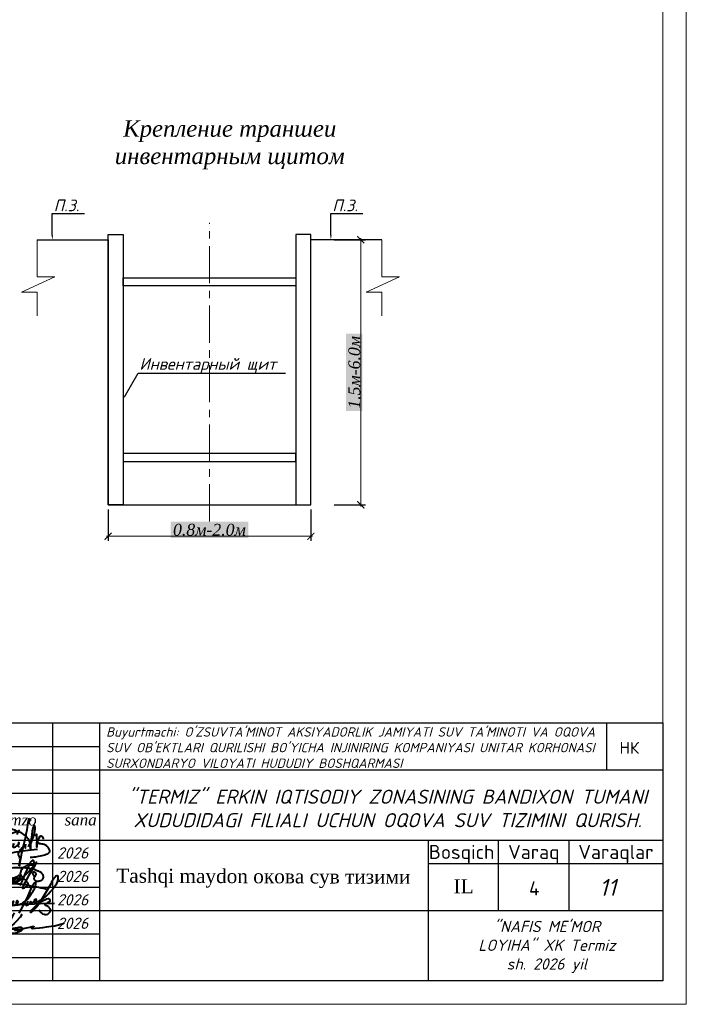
# Model space of a CAD drawing. Extents: x 0 to 362422, y 0 to 4201735.
# Tile 40 of 256: x 360260 to 360402, y 4197806 to 4198016. Entities that reach past the tile are written whole.
import ezdxf
from ezdxf import colors
from ezdxf.entities.mleader import LeaderData, LeaderLine
from ezdxf.enums import TextEntityAlignment as Align
from ezdxf.math import Vec2, Vec3

# ---------------------------------------------------------------- set-up
doc = ezdxf.new("R2010")
doc.units = 0
doc.header["$LTSCALE"] = 0.5
doc.header["$MEASUREMENT"] = 0
doc.header["$PDMODE"] = 32
doc.header["$PDSIZE"] = 0.3
doc.linetypes.add('осевая', pattern=[50.8, 31.75, -6.35, 6.35, -6.35])
doc.layers.add('.', color=7, linetype='Continuous', lineweight=15)
doc.layers.add('Линии', color=130, linetype='Continuous', lineweight=50)
doc.styles.add('ISOCPEUR', font='isocpeui.ttf', dxfattribs={"height": 250})
doc.styles.add('Nurbek', font='isocpeui.ttf')
doc.styles.add('Standard 1', font='isocpeur.ttf', dxfattribs={"height": 300})
doc.styles.add('Times', font='timesi.ttf', dxfattribs={"height": 2})
doc.styles.add('V@ler@Live', font='isocpeui.ttf')
doc.styles.add('ГОСТ 250', font='isocpeur.ttf', dxfattribs={"height": 250})
doc.styles.add('школа', font='times.ttf')
doc.linetypes.add('119_1_5', pattern='A,4,-1,[129,yszn.shx,S=0.5,R=0,X=0,Y=0],0.35,[131,yszn.shx,S=0.5,R=0,X=0,Y=0],3.3,[130,yszn.shx,S=0.5,R=0,X=0,Y=0],0.35,[128,yszn.shx,S=0.5,R=0,X=0,Y=0],-1', length=10)
doc.dimstyles.new('!Oxunjon', dxfattribs={"dimtxt": 2, "dimasz": 1.5, "dimexe": 1, "dimexo": 0.0625, "dimgap": 0.09, "dimtad": 1, "dimdec": 1, "dimzin": 0, "dimdsep": 46, "dimtxsty": 'Standard', "dimblk": 'ARCHTICK', "dimcen": 0.3, "dimdle": 0.35, "dimclrd": 1, "dimclre": 1, "dimclrt": 1, "dimadec": 0, "dimazin": 0, "dimtfac": 1, "dimtdec": 1, "dimtofl": 0, "dimtmove": 0, "dimatfit": 3, "dimldrblk": 'ARCHTICK', "dimfxl": 1, "dimtolj": 1, "dimtzin": 0, "dimlwd": 0, "dimarcsym": 1})

# ---------------------------------------------------------------- blocks, each defined once
blk = doc.blocks.new('_ArchTick')
at = {"color": 0, "linetype": 'ByBlock', "const_width": 0.15}
blk.add_lwpolyline([(-0.5, -0.5), (0.5, 0.5)], dxfattribs=at)
blk = doc.blocks.new('*D552')
at = {"color": 1, "lineweight": -2, "transparency": 16777216}
for p, q in [((360278.48, 4197911.86), (360278.48, 4197905.16)), ((360321.69, 4197911.86), (360321.69, 4197905.16))]:
    blk.add_line(p, q, dxfattribs=at)
at = {"color": 1, "lineweight": 0, "transparency": 16777216}
blk.add_line((360278.13, 4197906.16), (360322.04, 4197906.16), dxfattribs=at)
at = {"layer": 'Defpoints', "color": 0, "lineweight": 50, "transparency": 16777216}
for p in [(360278.48, 4197912.86), (360321.69, 4197912.86), (360321.69, 4197906.16)]:
    blk.add_point(p, dxfattribs=at)
at = {"color": 1, "lineweight": 0, "transparency": 16777216, "xscale": 1.5, "yscale": 1.5, "zscale": 1.5, "rotation": 180}
blk.add_blockref('_ArchTick', (360278.48, 4197906.16), dxfattribs=at)
at = {"color": 1, "lineweight": 0, "transparency": 16777216, "xscale": 1.5, "yscale": 1.5, "zscale": 1.5}
blk.add_blockref('_ArchTick', (360321.69, 4197906.16), dxfattribs=at)
at = {"color": 1, "transparency": 16777216, "insert": (360300.08, 4197907.53), "char_height": 2, "attachment_point": 5, "style": 'Times', "bg_fill": 1, "box_fill_scale": 1.25, "bg_fill_color": 7, "bg_fill_true_color": 16777215, "bg_fill_transparency": 0}
blk.add_mtext('\\A1;{\\H1.25x;0.8м-2.0м}', dxfattribs=at)
blk = doc.blocks.new('*D553')
at = {"color": 1, "lineweight": -2, "transparency": 16777216}
for p, q in [((360326.65, 4197969.4), (360333.34, 4197969.4)), ((360326.65, 4197912.86), (360333.34, 4197912.86))]:
    blk.add_line(p, q, dxfattribs=at)
at = {"color": 1, "lineweight": 0, "transparency": 16777216}
blk.add_line((360332.34, 4197912.51), (360332.34, 4197969.75), dxfattribs=at)
at = {"layer": 'Defpoints', "color": 0, "lineweight": 50, "transparency": 16777216}
for p in [(360325.65, 4197969.4), (360332.34, 4197969.4), (360325.65, 4197912.86)]:
    blk.add_point(p, dxfattribs=at)
at = {"color": 1, "lineweight": 0, "transparency": 16777216, "xscale": 1.5, "yscale": 1.5, "zscale": 1.5}
for p, rotation in [((360332.34, 4197969.4), 90), ((360332.34, 4197912.86), 270)]:
    blk.add_blockref('_ArchTick', p, dxfattribs=dict(at, rotation=rotation))
at = {"color": 1, "transparency": 16777216, "insert": (360330.97, 4197941.13), "char_height": 2, "attachment_point": 5, "rotation": 90, "style": 'Times', "bg_fill": 1, "box_fill_scale": 1.25, "bg_fill_color": 7, "bg_fill_true_color": 16777215, "bg_fill_transparency": 0}
blk.add_mtext('\\A1;{\\H1.25x;1.5м-6.0м}', dxfattribs=at)
blk = doc.blocks.new('fgjhfgjhhjghm bnmbkjk mkm')
at = {"color": 5, "lineweight": 40, "ltscale": 100}
blk.add_lwpolyline([(-257.43, -8198.63), (-258, -8199.3), (-258.04, -8199.62), (-257.47, -8199.42), (-257.07, -8199.16), (-256.82, -8198.67), (-257.07, -8199.16), (-256.8, -8199.11), (-256.42, -8198.96), (-256.09, -8198.78), (-255.81, -8198.75), (-255.54, -8198.5), (-255.4, -8198.28), (-255.5, -8198.05), (-255.82, -8198.16), (-256, -8198.34), (-256.05, -8198.67), (-255.95, -8198.87), (-255.57, -8198.8), (-255.09, -8198.68), (-253.81, -8197.93), (-253.15, -8197.44), (-252.41, -8196.71), (-252.02, -8196.28), (-251.56, -8195.75), (-251.18, -8195.23), (-250.68, -8194.6), (-250.36, -8194.13), (-250.23, -8193.79), (-250.09, -8193.38), (-250.06, -8193), (-250.05, -8192.5), (-250.2, -8192.29), (-250.38, -8192.27), (-250.62, -8192.37), (-250.8, -8192.6), (-251, -8192.85), (-251.23, -8193.12), (-251.35, -8193.36), (-251.51, -8193.6), (-251.67, -8193.87), (-251.79, -8194.17), (-254.73, -8199.16), (-255.3, -8199.94), (-256.25, -8200.94), (-256.89, -8201.44), (-256.95, -8201.4), (-256.89, -8201.22), (-256.82, -8201.05), (-256.69, -8200.89), (-256.58, -8200.75), (-255.91, -8200.06), (-254.96, -8199.17), (-254.41, -8198.74), (-253.61, -8198.36), (-253.15, -8198.12), (-252.85, -8198.01), (-252.45, -8197.95), (-252.28, -8197.99), (-252.18, -8198.12), (-252.14, -8198.37), (-252.13, -8198.57), (-252.23, -8198.75), (-252.57, -8198.91), (-253.23, -8199.35), (-253.38, -8199.48), (-253.09, -8199.64), (-252.76, -8199.77), (-252.56, -8199.9), (-252.43, -8200.03), (-252.08, -8200.39), (-251.93, -8200.69), (-251.92, -8200.89), (-251.97, -8201.1), (-252.12, -8201.3), (-252.25, -8201.5), (-252.42, -8201.64), (-252.72, -8201.91), (-253.06, -8201.95), (-253.27, -8201.96), (-253.54, -8201.88), (-253.84, -8201.8), (-254.08, -8201.6), (-254.26, -8201.48), (-254.42, -8201.3), (-254.61, -8201.13), (-254.78, -8200.92), (-254.86, -8200.86)], dxfattribs=at)
for points in [[(-265.64, -8197.39), (-265.85, -8197.73, -0.287088), (-266.3, -8197.87, -0.22153), (-266.5, -8197.7, -0.260462), (-266.39, -8197.09), (-266.15, -8196.74, 0.006278), (-265.86, -8196.33), (-265.49, -8196.03), (-265.14, -8195.82), (-264.91, -8195.7), (-264.7, -8195.66), (-264.43, -8195.64), (-264.1, -8195.61), (-263.85, -8195.63), (-263.72, -8195.68), (-263.7, -8195.79), (-263.75, -8196.04), (-265.14, -8198.88), (-265.29, -8199.23), (-265.34, -8199.38), (-265.37, -8199.53), (-265.38, -8199.61), (-265.37, -8199.78, 0.706282), (-265.14, -8199.9), (-264.91, -8199.81), (-264.69, -8199.76), (-264.4, -8199.64), (-264.22, -8199.51), (-264.06, -8199.41), (-263.9, -8199.26), (-263.64, -8199.06), (-263.34, -8198.75), (-263.18, -8198.6), (-263, -8198.43), (-262.86, -8198.25), (-262.73, -8198.1), (-262.65, -8198.02), (-262.54, -8197.85), (-262.22, -8197.31), (-262.04, -8196.93), (-262, -8196.79), (-261.92, -8196.63), (-261.89, -8196.45), (-261.85, -8196.23), (-261.79, -8195.9), (-261.82, -8195.68), (-262.02, -8195.93), (-262.29, -8196.31), (-262.92, -8197.66), (-263.29, -8198.41), (-263.73, -8199.51), (-263.97, -8200.1), (-261.48, -8199.67), (-260.03, -8199.51), (-258.92, -8199.36), (-258.19, -8199.31), (-255.94, -8199.21), (-254.5, -8199.16), (-250.95, -8199.09)], [(-262.16, -8198.46), (-262.38, -8198.73), (-262.54, -8198.92), (-262.61, -8199.05), (-262.72, -8199.24), (-262.75, -8199.39), (-262.73, -8199.53), (-262.72, -8199.62), (-262.63, -8199.69), (-262.4, -8199.69), (-262.21, -8199.72), (-261.9, -8199.59), (-261.69, -8199.51), (-261.4, -8199.34), (-261.3, -8198.99), (-261.15, -8198.54), (-261.32, -8199.07), (-261.42, -8199.38), (-261.34, -8199.57), (-260.91, -8199.54), (-260.63, -8199.37), (-260.43, -8199.27), (-260.31, -8199.14), (-260.22, -8199.05), (-260.13, -8198.97, 0.310116), (-260.07, -8198.56, 0.56176), (-260.39, -8198.6, 0.084118), (-260.47, -8198.88, 0.085526), (-260.37, -8199.21), (-260.29, -8199.39), (-260.14, -8199.47), (-259.74, -8199.41), (-259.34, -8199.26), (-258.96, -8199.08), (-258.73, -8198.91), (-258.11, -8198.49), (-257.76, -8198.15), (-257.45, -8197.72), (-257.2, -8197.4), (-256.89, -8196.95), (-256.59, -8196.52), (-256.27, -8196.05), (-256.1, -8195.73), (-255.97, -8195.47), (-255.75, -8194.97), (-255.65, -8194.68), (-255.58, -8194.43), (-255.58, -8194.26), (-255.58, -8194.1), (-255.64, -8193.99), (-255.79, -8194), (-255.95, -8194.05), (-256.08, -8194.13), (-256.21, -8194.25), (-256.26, -8194.36), (-256.33, -8194.48), (-256.42, -8194.62), (-256.49, -8194.74), (-256.53, -8194.8), (-256.59, -8194.89), (-256.96, -8195.63), (-257.58, -8197.21), (-258.32, -8198.79), (-259.86, -8201.53)]]:
    blk.add_lwpolyline(points, format="xyb", dxfattribs=at)
blk = doc.blocks.new('ghfgj jghjmhg jjbkm jkm')
at = {"color": 5, "linetype": 'ByBlock', "lineweight": 40}
for points in [[(-254.12, -8185.87), (-253.9, -8185.82), (-253.74, -8185.78), (-253.55, -8185.63), (-253.51, -8185.51), (-253.5, -8185.43), (-253.51, -8185.3), (-253.56, -8185.19), (-253.6, -8185.09), (-253.66, -8185.02), (-253.75, -8184.96), (-253.85, -8184.92), (-253.94, -8184.88), (-254.03, -8184.84), (-254.1, -8184.84), (-254.19, -8184.85), (-254.27, -8184.88), (-254.32, -8184.93), (-254.37, -8185.02), (-254.4, -8185.1), (-254.39, -8185.21), (-254.33, -8185.34), (-254.28, -8185.45), (-254.21, -8185.54), (-254.12, -8185.61), (-254.02, -8185.68), (-253.92, -8185.74), (-253.82, -8185.8), (-253.82, -8185.8), (-253.76, -8185.91), (-253.77, -8185.94), (-253.82, -8185.97), (-253.89, -8186.03), (-253.95, -8186.11), (-254.01, -8186.18), (-254.04, -8186.27), (-254.07, -8186.34), (-254.08, -8186.44), (-254.05, -8186.53), (-254.03, -8186.62), (-253.98, -8186.7), (-253.92, -8186.77), (-253.84, -8186.85), (-253.78, -8186.91), (-253.73, -8186.97), (-253.64, -8187.02), (-253.58, -8187.04), (-253.52, -8187.05), (-253.46, -8187.06), (-253.38, -8187.07), (-253.28, -8187.07), (-253.18, -8187.08), (-253.1, -8187.08), (-253.03, -8187.07), (-252.94, -8187.07), (-252.86, -8187.06), (-252.76, -8187.05), (-252.69, -8187.05), (-252.61, -8187.04), (-252.55, -8187.02), (-252.48, -8187), (-252.43, -8186.98), (-252.36, -8186.95), (-252.29, -8186.92), (-252.24, -8186.9), (-252.18, -8186.87), (-252.14, -8186.84), (-252.09, -8186.81), (-252.04, -8186.78), (-251.99, -8186.73), (-251.96, -8186.7), (-251.91, -8186.65), (-251.87, -8186.61), (-251.84, -8186.56), (-251.82, -8186.52), (-251.78, -8186.43), (-251.74, -8186.32), (-251.7, -8186.18), (-251.67, -8186.04), (-251.67, -8185.93), (-251.67, -8185.84), (-251.7, -8185.76), (-251.74, -8185.66), (-251.78, -8185.55), (-251.84, -8185.46), (-251.91, -8185.36), (-251.99, -8185.24), (-252.07, -8185.14), (-252.18, -8185.04), (-252.3, -8184.94), (-252.43, -8184.86), (-252.58, -8184.77), (-252.84, -8184.65), (-253.04, -8184.57), (-253.31, -8184.48), (-253.69, -8184.34), (-254.02, -8184.22), (-254.4, -8184.14), (-254.97, -8183.99), (-255.26, -8183.95), (-255.57, -8183.9), (-255.82, -8183.86), (-256.1, -8183.85), (-256.38, -8183.8), (-257.05, -8183.75), (-257.45, -8183.75), (-257.92, -8183.74), (-258.19, -8183.75), (-259.16, -8183.78), (-259.99, -8183.83), (-260.63, -8183.91), (-261.2, -8183.99), (-261.98, -8184.18), (-262.58, -8184.34), (-263.58, -8184.7), (-264.46, -8185.07), (-265.01, -8185.31), (-265.4, -8185.54), (-265.96, -8185.89), (-266.37, -8186.23), (-266.53, -8186.4), (-266.67, -8186.54), (-266.78, -8186.65), (-266.86, -8186.73), (-266.94, -8186.85), (-267, -8186.95), (-267.04, -8187.06), (-267.07, -8187.19), (-267.06, -8187.29), (-267.03, -8187.44), (-266.97, -8187.56), (-266.91, -8187.66), (-266.83, -8187.75), (-266.75, -8187.84), (-266.67, -8187.89), (-266.55, -8187.94), (-266.42, -8187.98), (-266.33, -8188.01), (-266.26, -8188.02), (-266.13, -8188.04), (-265.99, -8188.06), (-265.8, -8188.08), (-265.56, -8188.09), (-265.34, -8188.09), (-265.08, -8188.07), (-264.93, -8188.06), (-264.83, -8188.05), (-264.55, -8188.03), (-264.33, -8187.99), (-264.11, -8187.96), (-263.82, -8187.91), (-263.6, -8187.86), (-263.31, -8187.82), (-262.96, -8187.78), (-262.71, -8187.73), (-262.33, -8187.69), (-261.88, -8187.67), (-261.47, -8187.66), (-261.12, -8187.65), (-260.83, -8187.6), (-260.44, -8187.62), (-259.84, -8187.64), (-259.56, -8187.65), (-259.12, -8187.68), (-258.65, -8187.7), (-258.07, -8187.73), (-257.59, -8187.79), (-257.07, -8187.87), (-256.72, -8187.9), (-256.52, -8187.92), (-256.35, -8187.94), (-256.02, -8187.97), (-255.72, -8188.04), (-255.41, -8188.12), (-254.87, -8188.24), (-254.39, -8188.34), (-254.14, -8188.4), (-253.79, -8188.47), (-253.42, -8188.55), (-252.82, -8188.64), (-252.33, -8188.75), (-251.87, -8188.84), (-251.4, -8188.97), (-251.1, -8189.05), (-250.73, -8189.15)], [(-261.31, -8185.11), (-261.13, -8184.8), (-260.98, -8184.44), (-260.83, -8184.1), (-260.77, -8183.74), (-260.77, -8183.33), (-260.84, -8183.04), (-260.94, -8182.72), (-261.1, -8182.45), (-261.24, -8182.27), (-261.41, -8182.13), (-261.62, -8182.06), (-261.9, -8181.99), (-262.16, -8181.99), (-262.45, -8182.02), (-262.71, -8182.09), (-263.01, -8182.18), (-263.21, -8182.28), (-263.56, -8182.45), (-264.11, -8182.93), (-264.37, -8183.23), (-264.55, -8183.47), (-264.7, -8183.74), (-264.8, -8183.97), (-264.9, -8184.28), (-265, -8184.61), (-265.09, -8184.89), (-265.13, -8185.31), (-265.15, -8185.69), (-265.12, -8186.51), (-265.09, -8186.93), (-265.04, -8187.29), (-264.92, -8187.73), (-264.78, -8187.96), (-264.64, -8188.12), (-264.45, -8188.27), (-264.32, -8188.36), (-264.16, -8188.48), (-263.95, -8188.61), (-263.68, -8188.73), (-263.56, -8188.75), (-263.38, -8188.75), (-263.2, -8188.74), (-263.02, -8188.68), (-262.84, -8188.57), (-262.69, -8188.42), (-262.59, -8188.25), (-262.52, -8188.12), (-262.41, -8187.9), (-262.33, -8187.69), (-262.3, -8187.5), (-262.26, -8187.31), (-262.28, -8187.17), (-262.31, -8186.97), (-262.36, -8186.84), (-262.45, -8186.73), (-262.56, -8186.64), (-262.73, -8186.58), (-262.89, -8186.59), (-263.01, -8186.62), (-263.19, -8186.68), (-263.41, -8186.81), (-263.72, -8187.06), (-263.88, -8187.25), (-263.98, -8187.39), (-264.08, -8187.51), (-264.14, -8187.64), (-264.2, -8187.77), (-264.24, -8187.93), (-264.28, -8188.14), (-264.29, -8188.31), (-264.26, -8188.51), (-264.16, -8188.67), (-264.1, -8188.78), (-264.05, -8188.82), (-264.02, -8188.82), (-263.97, -8188.8), (-263.94, -8188.76), (-263.9, -8188.7), (-263.85, -8188.61), (-263.54, -8187.99), (-263.32, -8187.47), (-263.12, -8186.97), (-262.97, -8186.37), (-262.66, -8185.37), (-262.49, -8184.87), (-262.44, -8184.66), (-262.42, -8184.64), (-262.41, -8184.62), (-262.39, -8184.62), (-262.37, -8184.63), (-262.36, -8184.64), (-262.36, -8184.67), (-262.36, -8184.69), (-262.37, -8184.71), (-262.38, -8184.74)], [(-261.91, -8188.06), (-261.82, -8187.85), (-261.76, -8187.75), (-261.72, -8187.7), (-261.67, -8187.6), (-261.55, -8187.48), (-261.46, -8187.39), (-261.37, -8187.28), (-261.3, -8187.19), (-261.16, -8187.1), (-261.1, -8187.05), (-261, -8186.94), (-260.91, -8186.85), (-260.83, -8186.81), (-260.75, -8186.76), (-260.66, -8186.71), (-260.58, -8186.66), (-260.51, -8186.61), (-260.44, -8186.57), (-260.38, -8186.54), (-260.32, -8186.52), (-260.26, -8186.51), (-260.22, -8186.51), (-260.19, -8186.53), (-260.18, -8186.54), (-260.16, -8186.58), (-260.14, -8186.65), (-260.15, -8186.71), (-260.15, -8186.76), (-260.17, -8186.81), (-260.19, -8186.86), (-260.2, -8186.9), (-260.24, -8187.01), (-260.26, -8187.11), (-260.27, -8187.17), (-260.29, -8187.21), (-260.32, -8187.29), (-260.35, -8187.37), (-260.38, -8187.43), (-260.41, -8187.49), (-260.47, -8187.62), (-260.52, -8187.67), (-260.56, -8187.77), (-260.6, -8187.82), (-260.66, -8187.9), (-260.7, -8187.94), (-260.73, -8187.99), (-260.76, -8188.02), (-260.79, -8188.05), (-260.82, -8188.09), (-260.86, -8188.12), (-260.89, -8188.15), (-260.93, -8188.18), (-260.96, -8188.21), (-261, -8188.23), (-261.04, -8188.26), (-261.08, -8188.27), (-261.1, -8188.25), (-261.1, -8188.22), (-261.1, -8188.19), (-261.09, -8188.15), (-261.08, -8188.12), (-261.06, -8188.06), (-261.04, -8188.01), (-261.02, -8187.96), (-261, -8187.92), (-260.96, -8187.85), (-260.93, -8187.79), (-260.89, -8187.71), (-260.88, -8187.68), (-260.84, -8187.63), (-260.77, -8187.53), (-260.75, -8187.48), (-260.74, -8187.45), (-260.71, -8187.4), (-260.69, -8187.35), (-260.66, -8187.31), (-260.63, -8187.27), (-260.6, -8187.22), (-260.57, -8187.19), (-260.54, -8187.14), (-260.5, -8187.1), (-260.47, -8187.07), (-260.44, -8187.02), (-260.4, -8186.98), (-260.38, -8186.96), (-260.36, -8186.94), (-260.34, -8186.92), (-260.32, -8186.89), (-260.3, -8186.86), (-260.28, -8186.83), (-260.25, -8186.78), (-260.21, -8186.75), (-260.15, -8186.7), (-260.11, -8186.66), (-260.05, -8186.6), (-259.98, -8186.55), (-259.9, -8186.51), (-259.83, -8186.45), (-259.75, -8186.42), (-259.7, -8186.4), (-259.64, -8186.37), (-259.58, -8186.35), (-259.51, -8186.34), (-259.45, -8186.32), (-259.39, -8186.3), (-259.34, -8186.28), (-259.28, -8186.28), (-259.24, -8186.27), (-259.17, -8186.27), (-259.12, -8186.28), (-259.08, -8186.33), (-259.05, -8186.37), (-259.01, -8186.42), (-259, -8186.47), (-258.99, -8186.51), (-258.98, -8186.58), (-258.99, -8186.62), (-259, -8186.68), (-259, -8186.76), (-259.02, -8186.81), (-259.04, -8186.88), (-259.06, -8186.94), (-259.09, -8187.01), (-259.11, -8187.08), (-259.14, -8187.16), (-259.17, -8187.22), (-259.23, -8187.3), (-259.27, -8187.37), (-259.32, -8187.45), (-259.37, -8187.52), (-259.43, -8187.59), (-259.47, -8187.65), (-259.52, -8187.72), (-259.58, -8187.77), (-259.66, -8187.78), (-259.72, -8187.77), (-259.78, -8187.75), (-259.78, -8187.71), (-259.78, -8187.65), (-259.76, -8187.61), (-259.75, -8187.55), (-259.73, -8187.52), (-259.71, -8187.48), (-259.68, -8187.44), (-259.65, -8187.39), (-259.62, -8187.34), (-259.59, -8187.28), (-259.55, -8187.24), (-259.52, -8187.17), (-259.47, -8187.1), (-259.43, -8187.03), (-259.38, -8186.94), (-259.33, -8186.83), (-259.25, -8186.73), (-259.21, -8186.65), (-259.19, -8186.6), (-259.16, -8186.53), (-259.11, -8186.46), (-259.08, -8186.41), (-259.04, -8186.38), (-258.99, -8186.35), (-258.94, -8186.3), (-258.87, -8186.25), (-258.79, -8186.2), (-258.73, -8186.14), (-258.66, -8186.11), (-258.58, -8186.08), (-258.51, -8186.06), (-258.43, -8186.05), (-258.37, -8186.04), (-258.3, -8186.05), (-258.24, -8186.08), (-258.17, -8186.14), (-258.14, -8186.2), (-258.11, -8186.28), (-258.1, -8186.34), (-258.11, -8186.41), (-258.12, -8186.47), (-258.14, -8186.54), (-258.15, -8186.59), (-258.17, -8186.66), (-258.19, -8186.72), (-258.2, -8186.78), (-258.2, -8186.82), (-258.22, -8186.86), (-258.23, -8186.89), (-258.25, -8186.92), (-258.26, -8186.95), (-258.29, -8186.99), (-258.32, -8187.02), (-258.34, -8187.05), (-258.39, -8187.11), (-258.43, -8187.16), (-258.47, -8187.21), (-258.52, -8187.26), (-258.56, -8187.3), (-258.6, -8187.34), (-258.66, -8187.39), (-258.71, -8187.42), (-258.76, -8187.45), (-258.81, -8187.46), (-258.87, -8187.47), (-258.92, -8187.46), (-258.97, -8187.43), (-259, -8187.37), (-259, -8187.33), (-258.99, -8187.29), (-258.97, -8187.22), (-258.94, -8187.15), (-258.92, -8187.1), (-258.9, -8187.04), (-258.87, -8186.98), (-258.83, -8186.92), (-258.79, -8186.83), (-258.73, -8186.76), (-258.69, -8186.69), (-258.64, -8186.6), (-258.59, -8186.53), (-258.52, -8186.39), (-258.45, -8186.3), (-258.4, -8186.23), (-258.37, -8186.19), (-258.33, -8186.13), (-258.27, -8186.07), (-258.27, -8186.07), (-258.2, -8185.98), (-258.14, -8185.89), (-258.09, -8185.82), (-258.02, -8185.76), (-257.94, -8185.7), (-257.9, -8185.67), (-257.82, -8185.66), (-257.78, -8185.64), (-257.74, -8185.64), (-257.71, -8185.65), (-257.67, -8185.67), (-257.64, -8185.68), (-257.63, -8185.7), (-257.61, -8185.72), (-257.59, -8185.75), (-257.57, -8185.79), (-257.56, -8185.83), (-257.55, -8185.87), (-257.55, -8185.91), (-257.55, -8185.96), (-257.55, -8186.03), (-257.56, -8186.07), (-257.56, -8186.08), (-257.57, -8186.15), (-257.59, -8186.21), (-257.61, -8186.3), (-257.64, -8186.38), (-257.66, -8186.44), (-257.67, -8186.48), (-257.68, -8186.51), (-257.71, -8186.54), (-257.75, -8186.6), (-257.8, -8186.67), (-257.83, -8186.72), (-257.86, -8186.76), (-257.9, -8186.81), (-257.94, -8186.88), (-257.98, -8186.93), (-258, -8186.95), (-258.03, -8187), (-258.06, -8187.06), (-258.11, -8187.11), (-258.14, -8187.15), (-258.19, -8187.21), (-258.24, -8187.27), (-258.25, -8187.29), (-258.28, -8187.33), (-258.29, -8187.35), (-258.32, -8187.39), (-258.34, -8187.43), (-258.37, -8187.43), (-258.37, -8187.42), (-258.36, -8187.39), (-258.34, -8187.37), (-258.33, -8187.36), (-258.31, -8187.35), (-258.29, -8187.34), (-258.26, -8187.34), (-258.24, -8187.33), (-258.21, -8187.33), (-258.19, -8187.32), (-258.17, -8187.31), (-258.16, -8187.3), (-258.14, -8187.29), (-258.12, -8187.27), (-258.07, -8187.24), (-258.03, -8187.21), (-257.98, -8187.19), (-257.95, -8187.16), (-257.9, -8187.14), (-257.87, -8187.12), (-257.84, -8187.09), (-257.79, -8187.07), (-257.75, -8187.03), (-257.72, -8186.99), (-257.69, -8186.96), (-257.65, -8186.92), (-257.62, -8186.9), (-257.6, -8186.88), (-257.56, -8186.85), (-257.53, -8186.81), (-257.48, -8186.78), (-257.44, -8186.74), (-257.38, -8186.69), (-257.35, -8186.66), (-257.31, -8186.62), (-257.23, -8186.55), (-257.19, -8186.5), (-257.11, -8186.42), (-257.09, -8186.38), (-257.05, -8186.35), (-257.02, -8186.32), (-256.95, -8186.25), (-256.89, -8186.21), (-256.84, -8186.14), (-256.8, -8186.1), (-256.75, -8186.04), (-256.69, -8185.98), (-256.62, -8185.91), (-256.51, -8185.83), (-256.44, -8185.76), (-256.35, -8185.66), (-256.25, -8185.58), (-256.13, -8185.49), (-256.02, -8185.4), (-255.95, -8185.32), (-255.88, -8185.25), (-255.84, -8185.19), (-255.77, -8185.12), (-255.73, -8185.07), (-255.68, -8185.03), (-255.64, -8184.98), (-255.58, -8184.94), (-255.53, -8184.88), (-255.49, -8184.83), (-255.41, -8184.76), (-255.34, -8184.69), (-255.27, -8184.63), (-255.19, -8184.52), (-255.12, -8184.44), (-255.03, -8184.33), (-254.95, -8184.24), (-254.87, -8184.16), (-254.79, -8184.07), (-254.68, -8183.95), (-254.62, -8183.87), (-254.55, -8183.8), (-254.44, -8183.7), (-254.37, -8183.64), (-254.29, -8183.57), (-254.22, -8183.49), (-254.18, -8183.4), (-254.14, -8183.31), (-254.1, -8183.19), (-254.04, -8183.1), (-253.99, -8183), (-253.98, -8182.94), (-253.95, -8182.84), (-253.96, -8182.75), (-253.96, -8182.67), (-253.96, -8182.59), (-253.98, -8182.53), (-254, -8182.46), (-254, -8182.41), (-254.01, -8182.37), (-254.01, -8182.32), (-254.02, -8182.27), (-254.05, -8182.2), (-254.07, -8182.14), (-254.08, -8182.09), (-254.1, -8182.05), (-254.11, -8182.01), (-254.14, -8181.97), (-254.16, -8181.92), (-254.2, -8181.91), (-254.23, -8181.9), (-254.26, -8181.89), (-254.3, -8181.91), (-254.35, -8181.94), (-254.43, -8181.95), (-254.47, -8181.99), (-254.53, -8182.04), (-254.57, -8182.08), (-254.64, -8182.12), (-254.69, -8182.17), (-254.76, -8182.23), (-254.81, -8182.27), (-254.87, -8182.35), (-254.96, -8182.46), (-255, -8182.55), (-255.07, -8182.66), (-255.12, -8182.79), (-255.15, -8182.86), (-255.19, -8182.97), (-255.27, -8183.13), (-255.37, -8183.34), (-255.41, -8183.43), (-255.53, -8183.68), (-255.67, -8183.97), (-256, -8184.65), (-256.31, -8185.35), (-256.67, -8186.19), (-256.9, -8186.73), (-257.1, -8187.18), (-257.41, -8187.89), (-257.54, -8188.2)], [(-253.34, -8182.28), (-253.56, -8182.65), (-253.77, -8183), (-254.11, -8183.59), (-254.52, -8184.3), (-254.91, -8184.96), (-255.39, -8185.76), (-255.74, -8186.34), (-256.11, -8187.1), (-256.54, -8187.95), (-256.73, -8188.33), (-256.84, -8188.57), (-256.93, -8188.74), (-256.92, -8188.8), (-256.89, -8188.85), (-256.86, -8188.86), (-256.81, -8188.84), (-256.74, -8188.83), (-256.64, -8188.81), (-256.56, -8188.79), (-256.47, -8188.76), (-256.39, -8188.73), (-256.31, -8188.7), (-256.23, -8188.63), (-256.13, -8188.56), (-256, -8188.5), (-255.91, -8188.43), (-255.81, -8188.37), (-255.75, -8188.32), (-255.67, -8188.28), (-255.63, -8188.22), (-255.59, -8188.15), (-255.56, -8188.11), (-255.5, -8188.03), (-255.46, -8187.96), (-255.44, -8187.92), (-255.45, -8187.85), (-255.46, -8187.79), (-255.5, -8187.71), (-255.54, -8187.64), (-255.58, -8187.57), (-255.61, -8187.51), (-255.65, -8187.45), (-255.7, -8187.36), (-255.76, -8187.29), (-255.8, -8187.25), (-255.85, -8187.2), (-255.9, -8187.14), (-255.94, -8187.09), (-255.98, -8187.05), (-256.02, -8187), (-256.07, -8186.95), (-256.18, -8186.86), (-256.26, -8186.79), (-256.33, -8186.71), (-256.41, -8186.65), (-256.47, -8186.6), (-256.58, -8186.49), (-256.65, -8186.42), (-256.71, -8186.36), (-256.79, -8186.28), (-257.01, -8186.05), (-257.11, -8185.94), (-257.19, -8185.79), (-257.27, -8185.64), (-257.33, -8185.47), (-257.37, -8185.32), (-257.38, -8185.12), (-257.35, -8184.97), (-257.32, -8184.85), (-257.27, -8184.71), (-257.23, -8184.56), (-257.16, -8184.36), (-257.04, -8184.14), (-256.93, -8184), (-256.82, -8183.83), (-256.71, -8183.73), (-256.61, -8183.62), (-256.49, -8183.55), (-256.34, -8183.46), (-256.22, -8183.4), (-256.1, -8183.33), (-255.94, -8183.23), (-255.78, -8183.18), (-255.62, -8183.13), (-255.47, -8183.08), (-255.27, -8183.05), (-255.11, -8183.03), (-254.91, -8183), (-254.69, -8183), (-254.47, -8183.01), (-254.3, -8183.05), (-254.08, -8183.21), (-253.99, -8183.39)]]:
    blk.add_lwpolyline(points, dxfattribs=at)
blk = doc.blocks.new('dhfdgh xfghfgh ffnhjmgmgvbnfgg')
at = {"color": 5, "lineweight": 40, "ltscale": 0.5}
for p, q in [((1479223, -21865), (1479206, -21938)), ((1479232, -21840), (1479223, -21865)), ((1479249, -21856), (1479232, -21840)), ((1479259, -21871), (1479249, -21856)), ((1479272, -21891), (1479259, -21871)), ((1479186, -22087), (1479166, -22194)), ((1479191, -22031), (1479186, -22087)), ((1479206, -21938), (1479191, -22031)), ((1479134, -22332), (1479107, -22459)), ((1479156, -22246), (1479134, -22332)), ((1479166, -22194), (1479156, -22246)), ((1479014, -22576), (1479036, -22544)), ((1479036, -22544), (1479050, -22522)), ((1479050, -22522), (1479087, -22472)), ((1479107, -22459), (1479072, -22596)), ((1479087, -22472), (1479140, -22415)), ((1479140, -22415), (1479151, -22408)), ((1479150, -22450), (1479148, -22470)), ((1479148, -22470), (1479149, -22483)), ((1479149, -22483), (1479151, -22492)), ((1479155, -22412), (1479150, -22450)), ((1479151, -22408), (1479154, -22407)), ((1479151, -22492), (1479158, -22500)), ((1479154, -22407), (1479155, -22408)), ((1479155, -22408), (1479155, -22412)), ((1479000, -22618), (1479005, -22595)), ((1479005, -22637), (1479000, -22618)), ((1479005, -22595), (1479014, -22576)), ((1479011, -22653), (1479005, -22637)), ((1479022, -22680), (1479011, -22653)), ((1479019, -22877), (1479038, -22760)), ((1479031, -22709), (1479022, -22680)), ((1479036, -22732), (1479031, -22709)), ((1479052, -22687), (1479032, -22801)), ((1479037, -22753), (1479036, -22732)), ((1479038, -22760), (1479037, -22753)), ((1479072, -22596), (1479052, -22687)), ((1479020, -22878), (1479019, -22877)), ((1479022, -22878), (1479020, -22878)), ((1479023, -22878), (1479022, -22878)), ((1479032, -22801), (1479023, -22878))]:
    blk.add_line(p, q, dxfattribs=at)
for points in [[(1479224, -22461), (1479241, -22423), (1479263, -22388), (1479286, -22338), (1479310, -22292), (1479322, -22264), (1479330, -22239), (1479338, -22215), (1479346, -22183), (1479354, -22152), (1479360, -22124), (1479365, -22096), (1479367, -22070), (1479369, -22045), (1479368, -22026), (1479364, -22015), (1479359, -22001), (1479353, -21992), (1479349, -21988), (1479343, -21990), (1479338, -21999), (1479325, -22026), (1479317, -22050), (1479303, -22121), (1479295, -22194), (1479288, -22255), (1479285, -22289), (1479287, -22329), (1479273, -22379), (1479269, -22399), (1479267, -22423), (1479266, -22510), (1479267, -22423), (1479264, -22393), (1479257, -22371), (1479245, -22338), (1479230, -22312), (1479213, -22288), (1479197, -22267), (1479163, -22229), (1479123, -22191), (1479078, -22165), (1479048, -22150), (1479017, -22138), (1478960, -22115), (1478920, -22095), (1478874, -22081), (1478828, -22076), (1478795, -22076), (1478757, -22086), (1478724, -22099), (1478682, -22118), (1478638, -22137), (1478583, -22162), (1478528, -22189), (1478491, -22208), (1478456, -22235), (1478431, -22255), (1478400, -22283), (1478364, -22333), (1478328, -22399), (1478297, -22467), (1478272, -22526), (1478245, -22599), (1478244, -22642), (1478258, -22687), (1478271, -22724), (1478283, -22739), (1478299, -22746), (1478333, -22741), (1478419, -22713), (1478544, -22668), (1478713, -22620), (1478849, -22592), (1478951, -22572), (1479044, -22558), (1479219, -22534), (1479347, -22518), (1479408, -22511), (1479401, -22525), (1479395, -22539)], [(1478590, -22609), (1478563, -22611), (1478536, -22606), (1478508, -22594), (1478492, -22572), (1478477, -22543), (1478457, -22505), (1478436, -22461), (1478424, -22427), (1478418, -22390), (1478420, -22362), (1478428, -22331), (1478450, -22291), (1478476, -22262), (1478517, -22234), (1478557, -22216), (1478609, -22205), (1478683, -22191), (1478773, -22173), (1478857, -22158), (1478923, -22138), (1478971, -22125), (1478994, -22118), (1479019, -22100), (1478992, -22128), (1478984, -22142), (1478977, -22157), (1478975, -22170), (1478974, -22182), (1478970, -22188)], [(1478815, -22321), (1478813, -22292), (1478811, -22258), (1478794, -22275), (1478764, -22325), (1478645, -22532)], [(1479375, -22225), (1479399, -22187), (1479408, -22471), (1479406, -22364), (1479416, -22351), (1479426, -22333), (1479442, -22289), (1479460, -22262), (1479482, -22228), (1479492, -22220), (1479503, -22219), (1479516, -22225), (1479531, -22244), (1479541, -22265), (1479548, -22281), (1479549, -22285), (1479547, -22292), (1479546, -22295)], [(1478786, -22391), (1478727, -22519)], [(1478846, -22385), (1478807, -22466), (1478802, -22481), (1478800, -22494), (1478800, -22502)], [(1478907, -22386), (1478897, -22404), (1478885, -22424), (1478879, -22440), (1478875, -22452), (1478877, -22464), (1478883, -22471), (1478896, -22473), (1478913, -22473), (1478938, -22461), (1478961, -22447), (1478982, -22427), (1479002, -22408), (1479014, -22394), (1479018, -22382), (1479015, -22375), (1479011, -22368), (1479007, -22368), (1479005, -22370), (1479005, -22373), (1479000, -22386), (1478997, -22398), (1478993, -22411), (1478991, -22421), (1478990, -22431), (1478991, -22441), (1478994, -22446), (1478997, -22450), (1479003, -22454), (1479010, -22458), (1479016, -22458), (1479021, -22458)], [(1479406, -22374), (1479409, -22371), (1479414, -22366), (1479421, -22364), (1479428, -22365), (1479436, -22369), (1479442, -22378), (1479450, -22386), (1479461, -22390), (1479473, -22392), (1479487, -22392), (1479513, -22394), (1479539, -22395), (1479569, -22403), (1479595, -22415), (1479614, -22428), (1479628, -22445), (1479646, -22471), (1479661, -22498), (1479681, -22526), (1479687, -22537), (1479687, -22560), (1479684, -22579), (1479675, -22591), (1479656, -22609), (1479642, -22621), (1479610, -22634), (1479580, -22644), (1479519, -22659), (1479477, -22667), (1479435, -22675), (1479378, -22687), (1479338, -22693), (1479306, -22697), (1479276, -22700), (1479260, -22700)]]:
    blk.add_lwpolyline(points, dxfattribs=at)
blk = doc.blocks.new('65616152')
at = {"color": 5, "lineweight": 40, "true_color": 0x0000f5}
for points in [[(1279415, 265228), (1279057, 264705), (1278598, 264034), (1278382, 263509), (1278134, 263078), (1277994, 262545), (1277851, 262004), (1277776, 261556), (1277737, 261115), (1277701, 260716), (1277722, 260496), (1277730, 260167), (1277796, 259731), (1278018, 259441), (1278309, 259225), (1278601, 259127), (1278991, 259098), (1279387, 259094), (1279889, 259189), (1280352, 259407), (1281030, 259696), (1281576, 259928), (1281931, 260200), (1282034, 260401), (1281915, 260623), (1281551, 260802), (1281087, 260808), (1280787, 260808), (1280423, 260740), (1278109, 260488), (1276657, 260251), (1273700, 259801), (1271955, 259526), (1270532, 259301), (1269315, 259055), (1268808, 258966), (1268177, 258779), (1267649, 258632), (1267284, 258500), (1267248, 258412), (1267248, 258332), (1267308, 258272), (1267394, 258235), (1267537, 258235), (1267798, 258265), (1268152, 258306), (1268635, 258416), (1270126, 258669), (1271729, 258942), (1273456, 259235), (1275247, 259448), (1276608, 259807), (1278166, 260278), (1279164, 260481), (1280050, 260662), (1280154, 260639), (1280222, 260575), (1280266, 260538), (1280286, 260413), (1280230, 260351), (1280112, 260149), (1279962, 259982), (1279798, 259901), (1279639, 259901), (1279532, 259986), (1279532, 260140), (1279619, 260220), (1279823, 260292), (1280029, 260305), (1280257, 260260), (1280465, 260227), (1280574, 260185), (1280628, 260118), (1280634, 260043), (1280629, 259995), (1280611, 259940), (1280586, 259895), (1280481, 259863), (1280375, 259863), (1280289, 259889), (1280212, 259951), (1280204, 260034), (1280218, 260112), (1280244, 260181), (1280300, 260215), (1280515, 260227), (1280771, 260244), (1280828, 260248), (1280864, 260248), (1280895, 260239), (1280924, 260227), (1280964, 260203), (1280979, 260186), (1280980, 260156), (1280974, 260129), (1280946, 260081), (1280921, 260037), (1280844, 259996), (1280779, 259986), (1280731, 260016), (1280717, 260057), (1280717, 260098), (1280753, 260174), (1280828, 260200), (1280911, 260207), (1281178, 260270), (1281517, 260320), (1281866, 260434), (1282075, 260502), (1282650, 260656), (1283660, 260868), (1284229, 260987), (1284438, 261031), (1284872, 261121), (1285210, 261192), (1285303, 261186), (1285343, 261126), (1285343, 261065), (1285294, 261016), (1285139, 260982), (1285029, 260923), (1284933, 260873), (1284796, 260768), (1284756, 260700), (1284730, 260601), (1284760, 260561), (1284805, 260502), (1284929, 260533), (1285893, 260609), (1287154, 260721), (1288182, 260812), (1289325, 261007), (1290754, 261222), (1291857, 261388), (1292886, 261648), (1294011, 261945), (1294504, 262120), (1294798, 262268)], [(1281686, 264696), (1280112, 262946), (1279339, 262085), (1278484, 261359), (1277785, 260766), (1276609, 260060), (1275744, 259541), (1275063, 259376), (1274447, 259568), (1273996, 259965), (1273640, 260471), (1273243, 261332), (1272956, 262330), (1272845, 263146), (1272845, 263773), (1272899, 264287), (1273004, 264324), (1273111, 264236), (1273275, 264022), (1273734, 263260), (1274076, 262456), (1274414, 261823), (1274730, 261257), (1275006, 260715), (1275242, 260425)], [(1281686, 264696), (1281695, 264710), (1281696, 264715), (1281696, 264720), (1281694, 264726), (1281689, 264735), (1281682, 264745), (1281671, 264754), (1281659, 264758), (1281649, 264764), (1281632, 264769), (1281615, 264770), (1281595, 264770), (1281576, 264768), (1281566, 264766), (1281556, 264763), (1281543, 264757), (1281533, 264746), (1281505, 264697), (1281469, 264630), (1281184, 263973)]]:
    blk.add_lwpolyline(points, dxfattribs=at)
blk = doc.blocks.new('dhxdfghfghfgh fhhjn')
at = {"linetype": 'Continuous'}
for p, q in [((365632.16, 4174273.87), (365632.16, 4174328.87)), ((365642.16, 4174273.87), (365642.16, 4174328.87)), ((365642.16, 4174318.87), (365762.16, 4174318.87)), ((365577.16, 4174303.87), (365642.16, 4174303.87)), ((365642.16, 4174303.87), (365762.16, 4174303.87)), ((365712.16, 4174303.87), (365712.16, 4174273.87)), ((365727.16, 4174288.87), (365727.16, 4174303.87)), ((365742.16, 4174288.87), (365742.16, 4174303.87)), ((365712.16, 4174298.87), (365762.16, 4174298.87)), ((365642.16, 4174288.87), (365762.16, 4174288.87))]:
    blk.add_line(p, q, dxfattribs=at)
at = {"color": 7, "ltscale": 2}
blk.add_line((365750.16, 4174328.87), (365750.16, 4174318.87), dxfattribs=at)
at = {"color": 7, "linetype": 'Continuous'}
for p, q in [((365577.16, 4174309.59), (365642.16, 4174309.59)), ((365577.16, 4174303.87), (365642.16, 4174303.87))]:
    blk.add_line(p, q, dxfattribs=at)
at = {"linetype": 'Continuous', "lineweight": 25}
blk.add_lwpolyline([(365577.16, 4174328.87), (365762.16, 4174328.87), (365762.16, 4174273.87), (365577.16, 4174273.87)], close=True, dxfattribs=at)
at = {"linetype": 'Continuous'}
for points in [[(365577.16, 4174323.87), (365642.16, 4174323.87)], [(365577.16, 4174318.87), (365642.16, 4174318.87)], [(365577.16, 4174313.87), (365642.16, 4174313.87)], [(365577.16, 4174298.87), (365642.16, 4174298.87)], [(365577.16, 4174293.87), (365642.16, 4174293.87)], [(365577.16, 4174288.87), (365642.16, 4174288.87)], [(365577.16, 4174283.87), (365642.16, 4174283.87)], [(365577.16, 4174278.87), (365642.16, 4174278.87)]]:
    blk.add_lwpolyline(points, dxfattribs=at)
at = {"color": 7, "linetype": 'Continuous'}
for points in [[(365577.16, 4174298.87), (365642.16, 4174298.87)], [(365577.16, 4174298.87), (365642.16, 4174298.87)], [(365577.16, 4174293.87), (365642.16, 4174293.87)], [(365577.16, 4174293.87), (365642.16, 4174293.87)], [(365577.16, 4174288.87), (365642.16, 4174288.87)], [(365577.16, 4174288.87), (365642.16, 4174288.87)], [(365577.16, 4174283.87), (365642.16, 4174283.87)], [(365577.16, 4174283.87), (365642.16, 4174283.87)], [(365577.16, 4174278.87), (365642.16, 4174278.87)]]:
    blk.add_lwpolyline(points, dxfattribs=at)
at = {"lineweight": 40, "xscale": 0.009677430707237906, "yscale": 0.009677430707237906, "zscale": 0.009677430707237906}
blk.add_blockref('dhfdgh xfghfgh ffnhjmgmgvbnfgg', (351311.88, 4174519.84), dxfattribs=at)
at = {"color": 0, "xscale": 0.8550048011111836, "yscale": 0.8550048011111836, "zscale": 0.8550048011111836}
for name, p in [('ghfgj jghjmhg jjbkm jkm', (365845.33, 4181295.15)), ('fgjhfgjhhjghm bnmbkjk mkm', (365847.06, 4181300.69))]:
    blk.add_blockref(name, p, dxfattribs=at)
at = {"color": 0, "ltscale": 100, "xscale": 0.0006931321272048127, "yscale": 0.0006931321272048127, "zscale": 0.0006931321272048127}
blk.add_blockref('65616152', (364737.15, 4174104.45), dxfattribs=at)
at = {"layer": '.', "linetype": 'Continuous', "lineweight": 5, "insert": (365750.4, 4174293.81), "char_height": 3.6, "width": 58.886, "attachment_point": 5, "style": 'ISOCPEUR'}
blk.add_mtext('11 {\\C7;                               }', dxfattribs=at)
at = {"style": 'ГОСТ 250'}
for s, p in [(' Bosqich', (365718.31, 4174301.37)), ('Varaq', (365734.66, 4174301.37)), ('Varaqlar', (365752.16, 4174301.37))]:
    blk.add_text(s, height=3, dxfattribs=at).set_placement(p, align=Align.MIDDLE_CENTER)
at = {"attachment_point": 1}
for s, insert, char_height, width, style in [("{\\fISOCPEUR|b1|i1|c204|p34;\\C5;Buyurtmachi:\\fISOCPEUR|b0|i1|c204|p34; O'ZSUVTA'MINOT AKSIYADORLIK JAMIYATI SUV TA'MINOTI VA OQOVA SUV OB'EKTLARI QURILISHI BO'YICHA INJINIRING KOMPANIYASI UNITAR KORHONASI SURXONDARYO VILOYATI HUDUDIY BOSHQARMASI}", (365643.5, 4174327.96), 2, 106.7732, 'Nurbek'), ('\\pxqc;{\\fISOCPEUR|b1|i1|c204|p34;\\C5;"TERMIZ" ERKIN IQTISODIY ZONASINING BANDIXON TUMANI XUDUDIDAGI FILIALI UCHUN OQOVA SUV TIZIMINI QURISH.}', (365644.22, 4174314.64), 3, 118.5284, 'ГОСТ 250')]:
    blk.add_mtext(s, dxfattribs=dict(at, insert=insert, char_height=char_height, width=width, style=style))
at = {"color": 0, "insert": (365752.93, 4174324.81), "char_height": 2.504, "width": 3.1554, "attachment_point": 1, "style": 'ГОСТ 250'}
blk.add_mtext('НК', dxfattribs=at)
at = {"ltscale": 100, "style": 'V@ler@Live'}
for s, insert, char_height, width, attachment_point in [('{\\fTimes New Roman|b0|i1|c0|p18;imzo}', (365621.85, 4174308.2), 2.4, 17.9997, 4), ('{\\fTimes New Roman|b0|i1|c0|p18;sana}', (365634.64, 4174308.2), 2.4, 17.9997, 4), ('2026', (365633.03, 4174301.16), 2.4, 18, 4), ('2026', (365633.03, 4174296.16), 2.4, 18, 4), ('2026', (365633.03, 4174291.16), 2.4, 18, 4), ('2026', (365633.03, 4174286.16), 2.4, 18, 4), ('{\\H0.96x;"NAFIS ME\'MOR LOYIHA" XK Termiz sh. 2026 yil}', (365737.46, 4174281.11), 2.5, 31.3413, 5)]:
    blk.add_mtext(s, dxfattribs=dict(at, insert=insert, char_height=char_height, width=width, attachment_point=attachment_point))
at = {"insert": (365645.17, 4174297.82), "char_height": 3, "width": 63.6753, "attachment_point": 1, "rotation": 359.7697, "style": 'школа'}
blk.add_mtext('\\pxqc;Tashqi maydon окова сув тизими', dxfattribs=at)
at = {"ltscale": 10, "insert": (365719.7, 4174295.55), "char_height": 2.9999, "width": 14.9997, "attachment_point": 2}
blk.add_mtext('{\\fTimes New Roman|b0|i0|c0|p18;IL}', dxfattribs=at)

msp = doc.modelspace()

# ---------------------------------------------------------------- linework, layer by layer
at = {"linetype": 'осевая', "lineweight": 9, "ltscale": 0.5}
msp.add_line((360300.083, 4197909.327), (360300.083, 4197972.981), dxfattribs=at)
at = {"lineweight": 30}
for p, q in [((360263.351, 4197969.395), (360278.479, 4197969.395)), ((360336.815, 4197969.395), (360321.687, 4197969.395)), ((360278.479, 4197912.858), (360321.687, 4197912.858))]:
    msp.add_line(p, q, dxfattribs=at)
at = {"color": 244, "lineweight": 30, "true_color": 0x991b1e}
for p, q in [((360278.479, 4197969.395), (360278.479, 4197912.858)), ((360321.687, 4197912.858), (360321.687, 4197969.395))]:
    msp.add_line(p, q, dxfattribs=at)
at = {"lineweight": 9}
for points in [[(360263.351, 4197969.395), (360263.351, 4197961.506), (360267.163, 4197961.506), (360260.004, 4197958.249), (360263.351, 4197958.249), (360263.351, 4197953.191)], [(360263.351, 4197969.395), (360278.479, 4197969.395), (360278.479, 4197912.858), (360321.687, 4197912.858), (360321.687, 4197969.395), (360336.815, 4197969.395)], [(360336.815, 4197969.395), (360336.815, 4197961.506), (360340.627, 4197961.506), (360333.468, 4197958.249), (360336.815, 4197958.249), (360336.815, 4197953.191)]]:
    msp.add_lwpolyline(points, dxfattribs=at)
at = {"color": 244, "linetype": '119_1_5', "lineweight": 30, "ltscale": 2, "true_color": 0x991b1e}
for points in [[(360278.479, 4197970.512), (360281.682, 4197970.512), (360281.682, 4197912.858), (360278.479, 4197912.858)], [(360321.687, 4197970.512), (360318.484, 4197970.512), (360318.484, 4197912.858), (360321.687, 4197912.858)]]:
    msp.add_lwpolyline(points, close=True, dxfattribs=at)
at = {"linetype": '119_1_5', "lineweight": 30}
for points in [[(360281.682, 4197961.266), (360318.484, 4197961.266), (360318.484, 4197959.551), (360281.682, 4197959.551)], [(360281.682, 4197922.103), (360318.484, 4197922.103), (360318.484, 4197923.819), (360281.682, 4197923.819)]]:
    msp.add_lwpolyline(points, close=True, dxfattribs=at)
at = {"layer": 'Defpoints', "color": 0, "lineweight": 13}
for p, q in [((360401.719, 4197806.337), (360401.719, 4198226.337)), ((360396.719, 4197811.337), (360396.719, 4198221.337)), ((359888.552, 4197806.337), (360401.719, 4197806.337))]:
    msp.add_line(p, q, dxfattribs=at)

# ---------------------------------------------------------------- block references
at = {"color": 18, "lineweight": 30, "true_color": 0x000000}
msp.add_blockref('dhxdfghfghfgh fhhjn', (-5365.439, 23537.465), dxfattribs=at)

# ---------------------------------------------------------------- texts
at = {"lineweight": 9, "insert": (360269.618, 4197994.877), "char_height": 3.5, "attachment_point": 1, "style": 'Times'}
msp.add_mtext_dynamic_manual_height_columns('\\pxqc;Крепление траншеи инвентарным щитом', width=69.58222, gutter_width=8.125, heights=[0], dxfattribs=at)
at = {"layer": 'Линии', "color": 0, "lineweight": 20, "insert": (360369.329, 4197832.574), "char_height": 3.005, "width": 50.43784, "attachment_point": 2, "line_spacing_factor": 1.022761, "style": 'Standard 1'}
msp.add_mtext('4', dxfattribs=at)

# ---------------------------------------------------------------- dimensions: what is measured, and where the dimension line sits
at = {"color": 18, "true_color": 0x000000}
dim = msp.add_linear_dim(base=(360332.343, 4197969.395), p1=(360325.646, 4197912.858), p2=(360325.646, 4197969.395), angle=90, text='{\\H1.25x;1.5м-6.0м}', dimstyle='!Oxunjon', override={"dimexo": 1, "dimgap": 0.1, "dimtxsty": 'Times', "dimcen": 0.9, "dimclrt": 1, "dimfxl": 200, "dimfxlon": 1, "dimtfill": 2, "dimtfillclr": 7, "dimarcsym": 2}, dxfattribs=at)
dim.commit()
dim.dimension.update_dxf_attribs({"geometry": '*D553', "text_midpoint": (360330.972, 4197941.126)})
dim = msp.add_linear_dim(base=(360321.687, 4197906.16), p1=(360278.479, 4197912.858), p2=(360321.687, 4197912.858), text='{\\H1.25x;0.8м-2.0м}', dimstyle='!Oxunjon', override={"dimexo": 1, "dimgap": 0.1, "dimtxsty": 'Times', "dimcen": 0.9, "dimclrt": 1, "dimfxl": 200, "dimfxlon": 1, "dimtfill": 2, "dimtfillclr": 7, "dimarcsym": 2}, dxfattribs=at)
dim.commit()
dim.dimension.update_dxf_attribs({"geometry": '*D552', "text_midpoint": (360300.083, 4197907.532)})

# ---------------------------------------------------------------- leaders
at = {"lineweight": 9}
ml = msp.add_multileader_mtext('Standard', dxfattribs=at)
ml.set_content('П.З.', color=256, style='ISOCPEUR')
ml.set_leader_properties()
ml.build(insert=Vec2(0, 0))
ml.multileader.update_dxf_attribs({"text_left_attachment_type": 6, "text_right_attachment_type": 6, "dogleg_length": 0.36, "arrow_head_size": 0.975})
ctx = ml.context
ctx.base_point, ctx.char_height, ctx.arrow_head_size, ctx.landing_gap_size, ctx.plane_origin = Vec3(360266.823, 4197974.977), 2.5, 0.975, 0.065, Vec3(360794.439, 4197969.395)
ctx.left_attachment, ctx.right_attachment = 6, 6
notes = []
notes.append((ctx, [(0, (1, 1, 0), (360266.589, 4197974.977), (1, 0), 0.234, [(0, [(360266.589, 4197969.395)], 0, [])])]))
ctx.mtext.insert, ctx.mtext.flow_direction = Vec3(360266.888, 4197977.977), 5
ml = msp.add_multileader_mtext('Standard', dxfattribs=at)
ml.set_content('П.З.', color=256, style='ISOCPEUR')
ml.set_leader_properties()
ml.build(insert=Vec2(0, 0))
ml.multileader.update_dxf_attribs({"text_left_attachment_type": 6, "text_right_attachment_type": 6, "dogleg_length": 0.36, "arrow_head_size": 0.975})
ctx = ml.context
ctx.base_point, ctx.char_height, ctx.arrow_head_size, ctx.landing_gap_size, ctx.plane_origin = Vec3(360326.202, 4197974.977), 2.5, 0.975, 0.065, Vec3(360853.818, 4197969.395)
ctx.left_attachment, ctx.right_attachment = 6, 6
notes.append((ctx, [(0, (1, 1, 0), (360325.968, 4197974.977), (1, 0), 0.234, [(0, [(360325.968, 4197969.395)], 0, [])])]))
ctx.mtext.insert, ctx.mtext.flow_direction = Vec3(360326.267, 4197977.977), 5
ml = msp.add_multileader_mtext('Standard', dxfattribs=at)
ml.set_content('Инвентарный щит', color=256, style='ISOCPEUR')
ml.set_leader_properties()
ml.build(insert=Vec2(0, 0))
ml.multileader.update_dxf_attribs({"text_left_attachment_type": 6, "text_right_attachment_type": 6, "dogleg_length": 0.36, "arrow_head_size": 0.975})
ctx = ml.context
ctx.base_point, ctx.char_height, ctx.arrow_head_size, ctx.landing_gap_size, ctx.plane_origin = Vec3(360285.094, 4197940.917), 2.5, 0.975, 0.065, Vec3(360809.532, 4197935.398)
ctx.left_attachment, ctx.right_attachment = 6, 6
notes.append((ctx, [(0, (1, 1, 0), (360284.86, 4197940.917), (1, 0), 0.234, [(0, [(360281.682, 4197935.398)], 0, [])])]))
ctx.mtext.insert, ctx.mtext.flow_direction = Vec3(360285.159, 4197944.167), 5
for ctx, leaders in notes:
    for number, flags, end, landing, length, lines in leaders:
        leader = LeaderData()
        leader.index, (leader.has_last_leader_line, leader.has_dogleg_vector, leader.attachment_direction) = number, flags
        leader.last_leader_point, leader.dogleg_vector, leader.dogleg_length = Vec3(end), Vec3(landing), length
        for number, points, colour, breaks in lines:
            line = LeaderLine()
            line.index, line.vertices, line.color, line.breaks = number, Vec3.list(points), colors.encode_raw_color(colour), breaks
            leader.lines.append(line)
        ctx.leaders.append(leader)

doc.saveas('drawing.dxf')
